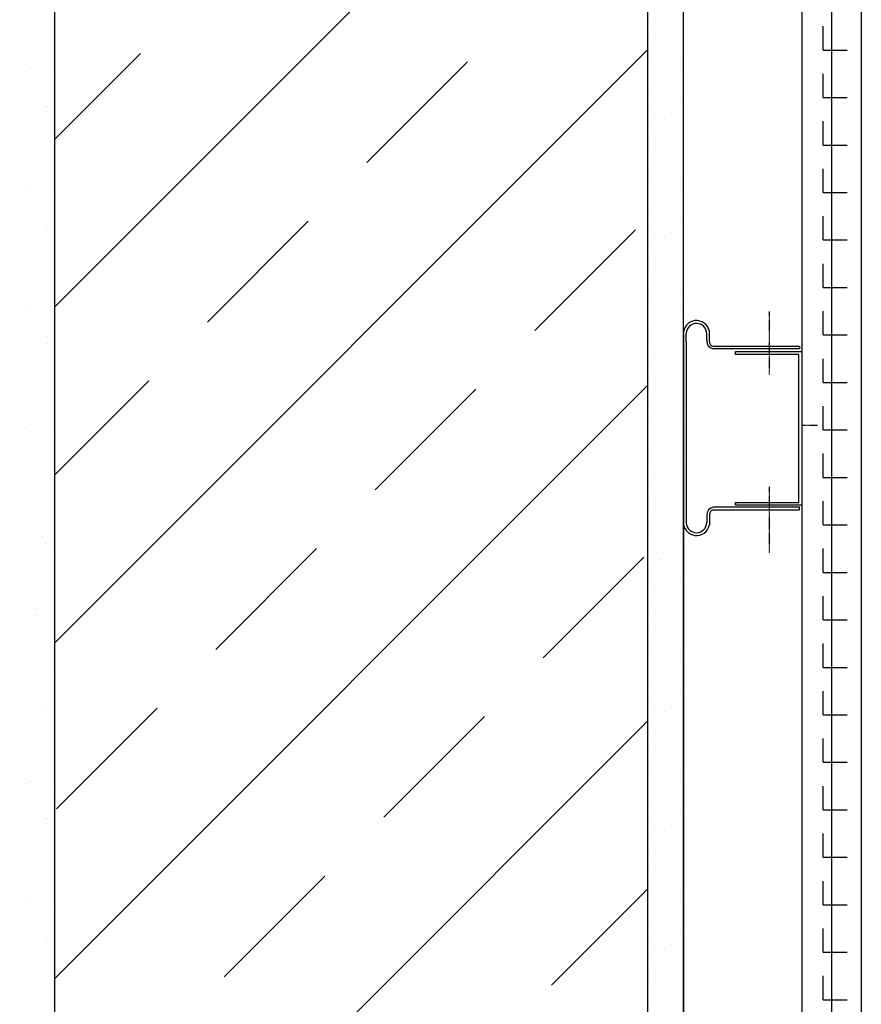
# Model space of a CAD drawing. Header units: millimetres. Extents: x -4577 to 1032787, y -66234 to 201209.
# Tile 72 of 256: x 3107 to 3462, y -8684 to -8269. Entities that reach past the tile are written whole.
import ezdxf

# ---------------------------------------------------------------- set-up
doc = ezdxf.new("R2010")
doc.units = ezdxf.units.MM
doc.linetypes.add('510_5_2OG_ELT_1004$0$11-07-22_DS_2OG$0$AUSGEZOGEN', pattern=[0])
doc.linetypes.add('510_5_2OG_ELT_1004$0$11-07-22_DS_2OG$0$MITTE2_S7', pattern=[0.225, 0.125, -0.05, 0, -0.05])
doc.layers.add('510_5_2OG_ELT_1004$0$11-07-22_DS_2OG$0$Nichttragende_Bauteile', color=8, linetype='510_5_2OG_ELT_1004$0$11-07-22_DS_2OG$0$AUSGEZOGEN')
doc.layers.add('510_5_2OG_ELT_1004$0$11-07-22_DS_2OG$0$Tragende_Bauteile', color=8, linetype='510_5_2OG_ELT_1004$0$11-07-22_DS_2OG$0$AUSGEZOGEN')
pattern_1 = [(0, (1905.797, -66881.692), (20, 20), [10, -10]), (90, (1905.797, -66881.692), (20, 20), [10, -10])]

# ---------------------------------------------------------------- blocks, each defined once
blk = doc.blocks.new('510_5_2OG_ELT_1004$0$11-07-22_DS_2OG$0$MUSTER_0')
at = {"layer": '510_5_2OG_ELT_1004$0$11-07-22_DS_2OG$0$Nichttragende_Bauteile', "color": 7, "linetype": '510_5_2OG_ELT_1004$0$11-07-22_DS_2OG$0$AUSGEZOGEN', "lineweight": 18}
for p, q in [((1.21205, 58.62155), (1.21205, 58.62155)), ((1.21835, 58.62185), (1.21835, 58.62185)), ((1.22295, 58.6217), (1.22295, 58.6217)), ((1.4787, 58.62205), (1.4787, 58.62205)), ((1.4826, 58.62175), (1.4826, 58.62175)), ((1.2114, 58.617), (1.2114, 58.617)), ((1.21465, 58.6172), (1.21465, 58.6172)), ((1.22115, 58.6172), (1.22115, 58.6172)), ((1.2255, 58.6172), (1.2255, 58.6172)), ((1.4794, 58.61715), (1.4794, 58.61715)), ((1.48435, 58.61715), (1.48435, 58.61715)), ((1.491, 58.6178), (1.491, 58.6178)), ((1.21465, 58.61225), (1.21465, 58.61225)), ((1.22275, 58.613), (1.22275, 58.613)), ((1.48115, 58.61295), (1.48115, 58.61295)), ((1.48785, 58.61535), (1.48785, 58.61535)), ((1.2116, 58.60795), (1.2116, 58.60795)), ((1.2168, 58.60895), (1.2168, 58.60895)), ((1.47685, 58.6094), (1.47685, 58.6094)), ((1.48845, 58.61095), (1.48845, 58.61095)), ((1.2123, 58.60445), (1.2123, 58.60445)), ((1.2171, 58.6052), (1.2171, 58.6052)), ((1.221, 58.60505), (1.221, 58.60505)), ((1.4776, 58.6059), (1.4776, 58.6059)), ((1.48225, 58.60715), (1.48225, 58.60715)), ((1.4897, 58.6066), (1.4897, 58.6066)), ((1.21405, 58.60105), (1.21405, 58.60105)), ((1.21615, 58.60215), (1.21615, 58.60215)), ((1.2222, 58.60215), (1.2222, 58.60215)), ((1.4834, 58.60345), (1.4834, 58.60345)), ((1.48965, 58.6031), (1.48965, 58.6031)), ((1.2138, 58.59645), (1.2138, 58.59645)), ((1.2184, 58.5968), (1.2184, 58.5968)), ((1.22455, 58.59795), (1.22455, 58.59795)), ((1.48145, 58.59545), (1.48145, 58.59545)), ((1.48285, 58.59825), (1.48285, 58.59825)), ((1.4858, 58.5985), (1.4858, 58.5985)), ((1.21725, 58.5918), (1.21725, 58.5918)), ((1.2223, 58.5947), (1.2223, 58.5947)), ((1.47735, 58.59175), (1.47735, 58.59175)), ((1.48385, 58.59195), (1.48385, 58.59195)), ((1.48825, 58.594), (1.48825, 58.594)), ((1.2119, 58.58995), (1.2119, 58.58995)), ((1.223, 58.5896), (1.223, 58.5896)), ((1.4874, 58.58715), (1.4874, 58.58715)), ((1.48995, 58.5884), (1.48995, 58.5884)), ((1.21325, 58.5851), (1.21325, 58.5851)), ((1.2179, 58.587), (1.2179, 58.587)), ((1.2225, 58.5863), (1.2225, 58.5863)), ((1.2225, 58.5842), (1.2225, 58.5842)), ((1.47775, 58.5866), (1.47775, 58.5866)), ((1.4814, 58.5864), (1.4814, 58.5864)), ((1.48585, 58.5832), (1.48585, 58.5832)), ((1.2131, 58.58185), (1.2131, 58.58185)), ((1.21695, 58.57935), (1.21695, 58.57935)), ((1.22155, 58.58155), (1.22155, 58.58155)), ((1.4784, 58.58225), (1.4784, 58.58225)), ((1.48315, 58.58155), (1.48315, 58.58155)), ((1.21255, 58.57665), (1.21255, 58.57665)), ((1.21785, 58.5747), (1.21785, 58.5747)), ((1.2213, 58.5779), (1.2213, 58.5779)), ((1.4773, 58.5774), (1.4773, 58.5774)), ((1.4827, 58.57755), (1.4827, 58.57755)), ((1.4889, 58.57795), (1.4889, 58.57795)), ((1.21205, 58.57155), (1.21205, 58.57155)), ((1.21835, 58.57185), (1.21835, 58.57185)), ((1.22295, 58.5717), (1.22295, 58.5717)), ((1.4787, 58.57205), (1.4787, 58.57205)), ((1.4826, 58.57175), (1.4826, 58.57175)), ((1.48755, 58.5736), (1.48755, 58.5736)), ((1.2114, 58.567), (1.2114, 58.567)), ((1.21465, 58.5672), (1.21465, 58.5672)), ((1.22115, 58.5672), (1.22115, 58.5672)), ((1.2255, 58.5672), (1.2255, 58.5672)), ((1.4794, 58.56715), (1.4794, 58.56715)), ((1.48435, 58.56715), (1.48435, 58.56715)), ((1.491, 58.5678), (1.491, 58.5678)), ((1.21465, 58.56225), (1.21465, 58.56225)), ((1.22275, 58.563), (1.22275, 58.563)), ((1.48115, 58.56295), (1.48115, 58.56295)), ((1.48785, 58.56535), (1.48785, 58.56535)), ((1.2168, 58.55895), (1.2168, 58.55895)), ((1.47685, 58.5594), (1.47685, 58.5594)), ((1.48845, 58.56095), (1.48845, 58.56095)), ((1.2116, 58.55795), (1.2116, 58.55795)), ((1.2123, 58.55445), (1.2123, 58.55445)), ((1.2171, 58.5552), (1.2171, 58.5552)), ((1.221, 58.55505), (1.221, 58.55505)), ((1.4776, 58.5559), (1.4776, 58.5559)), ((1.48225, 58.55715), (1.48225, 58.55715)), ((1.4897, 58.5566), (1.4897, 58.5566)), ((1.21405, 58.55105), (1.21405, 58.55105)), ((1.21615, 58.55215), (1.21615, 58.55215)), ((1.2222, 58.55215), (1.2222, 58.55215)), ((1.4834, 58.55345), (1.4834, 58.55345)), ((1.48965, 58.5531), (1.48965, 58.5531)), ((1.2138, 58.54645), (1.2138, 58.54645)), ((1.2184, 58.5468), (1.2184, 58.5468)), ((1.22455, 58.54795), (1.22455, 58.54795)), ((1.48285, 58.54825), (1.48285, 58.54825)), ((1.4858, 58.5485), (1.4858, 58.5485)), ((1.21725, 58.5418), (1.21725, 58.5418)), ((1.2223, 58.5447), (1.2223, 58.5447)), ((1.47735, 58.54175), (1.47735, 58.54175)), ((1.48145, 58.54545), (1.48145, 58.54545)), ((1.48385, 58.54195), (1.48385, 58.54195)), ((1.48825, 58.544), (1.48825, 58.544)), ((1.2119, 58.53995), (1.2119, 58.53995)), ((1.223, 58.5396), (1.223, 58.5396)), ((1.48995, 58.5384), (1.48995, 58.5384)), ((1.21325, 58.5351), (1.21325, 58.5351)), ((1.2179, 58.537), (1.2179, 58.537)), ((1.2225, 58.5363), (1.2225, 58.5363)), ((1.2225, 58.5342), (1.2225, 58.5342)), ((1.47775, 58.5366), (1.47775, 58.5366)), ((1.4814, 58.5364), (1.4814, 58.5364)), ((1.48585, 58.5332), (1.48585, 58.5332)), ((1.4874, 58.53715), (1.4874, 58.53715)), ((1.2131, 58.53185), (1.2131, 58.53185)), ((1.21695, 58.52935), (1.21695, 58.52935)), ((1.22155, 58.53155), (1.22155, 58.53155)), ((1.4784, 58.53225), (1.4784, 58.53225)), ((1.48315, 58.53155), (1.48315, 58.53155)), ((1.21255, 58.52665), (1.21255, 58.52665)), ((1.2213, 58.5279), (1.2213, 58.5279)), ((1.4773, 58.5274), (1.4773, 58.5274)), ((1.4827, 58.52755), (1.4827, 58.52755)), ((1.4889, 58.52795), (1.4889, 58.52795)), ((1.21205, 58.52155), (1.21205, 58.52155)), ((1.21785, 58.5247), (1.21785, 58.5247)), ((1.21835, 58.52185), (1.21835, 58.52185)), ((1.22295, 58.5217), (1.22295, 58.5217)), ((1.4787, 58.52205), (1.4787, 58.52205)), ((1.4826, 58.52175), (1.4826, 58.52175)), ((1.48755, 58.5236), (1.48755, 58.5236)), ((1.2114, 58.517), (1.2114, 58.517)), ((1.21465, 58.5172), (1.21465, 58.5172)), ((1.22115, 58.5172), (1.22115, 58.5172)), ((1.2255, 58.5172), (1.2255, 58.5172)), ((1.4794, 58.51715), (1.4794, 58.51715)), ((1.48435, 58.51715), (1.48435, 58.51715)), ((1.491, 58.5178), (1.491, 58.5178)), ((1.22275, 58.513), (1.22275, 58.513)), ((1.48115, 58.51295), (1.48115, 58.51295)), ((1.48785, 58.51535), (1.48785, 58.51535)), ((1.21465, 58.51225), (1.21465, 58.51225)), ((1.2168, 58.50895), (1.2168, 58.50895)), ((1.47685, 58.5094), (1.47685, 58.5094)), ((1.48845, 58.51095), (1.48845, 58.51095)), ((1.2116, 58.50795), (1.2116, 58.50795)), ((1.2123, 58.50445), (1.2123, 58.50445)), ((1.2171, 58.5052), (1.2171, 58.5052)), ((1.221, 58.50505), (1.221, 58.50505)), ((1.4776, 58.5059), (1.4776, 58.5059)), ((1.48225, 58.50715), (1.48225, 58.50715)), ((1.4897, 58.5066), (1.4897, 58.5066)), ((1.21405, 58.50105), (1.21405, 58.50105)), ((1.21615, 58.50215), (1.21615, 58.50215)), ((1.2222, 58.50215), (1.2222, 58.50215)), ((1.4834, 58.50345), (1.4834, 58.50345)), ((1.48965, 58.5031), (1.48965, 58.5031)), ((1.2138, 58.49645), (1.2138, 58.49645)), ((1.2184, 58.4968), (1.2184, 58.4968)), ((1.22455, 58.49795), (1.22455, 58.49795)), ((1.48285, 58.49825), (1.48285, 58.49825)), ((1.4858, 58.4985), (1.4858, 58.4985)), ((1.21725, 58.4918), (1.21725, 58.4918)), ((1.2223, 58.4947), (1.2223, 58.4947)), ((1.47735, 58.49175), (1.47735, 58.49175)), ((1.48145, 58.49545), (1.48145, 58.49545)), ((1.48385, 58.49195), (1.48385, 58.49195)), ((1.48825, 58.494), (1.48825, 58.494)), ((1.2119, 58.48995), (1.2119, 58.48995)), ((1.223, 58.4896), (1.223, 58.4896)), ((1.48995, 58.4884), (1.48995, 58.4884)), ((1.21325, 58.4851), (1.21325, 58.4851)), ((1.2179, 58.487), (1.2179, 58.487)), ((1.2225, 58.4863), (1.2225, 58.4863)), ((1.2225, 58.4842), (1.2225, 58.4842)), ((1.47775, 58.4866), (1.47775, 58.4866)), ((1.4814, 58.4864), (1.4814, 58.4864)), ((1.4874, 58.48715), (1.4874, 58.48715)), ((1.2131, 58.48185), (1.2131, 58.48185)), ((1.21695, 58.47935), (1.21695, 58.47935)), ((1.22155, 58.48155), (1.22155, 58.48155)), ((1.4784, 58.48225), (1.4784, 58.48225)), ((1.48315, 58.48155), (1.48315, 58.48155)), ((1.48585, 58.4832), (1.48585, 58.4832)), ((1.21255, 58.47665), (1.21255, 58.47665)), ((1.2213, 58.4779), (1.2213, 58.4779)), ((1.4773, 58.4774), (1.4773, 58.4774)), ((1.4827, 58.47755), (1.4827, 58.47755)), ((1.4889, 58.47795), (1.4889, 58.47795)), ((1.21205, 58.47155), (1.21205, 58.47155)), ((1.21785, 58.4747), (1.21785, 58.4747)), ((1.21835, 58.47185), (1.21835, 58.47185)), ((1.22295, 58.4717), (1.22295, 58.4717)), ((1.4787, 58.47205), (1.4787, 58.47205)), ((1.4826, 58.47175), (1.4826, 58.47175)), ((1.48755, 58.4736), (1.48755, 58.4736)), ((1.2114, 58.467), (1.2114, 58.467)), ((1.21465, 58.4672), (1.21465, 58.4672)), ((1.22115, 58.4672), (1.22115, 58.4672)), ((1.2255, 58.4672), (1.2255, 58.4672)), ((1.4794, 58.46715), (1.4794, 58.46715)), ((1.48435, 58.46715), (1.48435, 58.46715)), ((1.491, 58.4678), (1.491, 58.4678)), ((1.22275, 58.463), (1.22275, 58.463)), ((1.48115, 58.46295), (1.48115, 58.46295)), ((1.48785, 58.46535), (1.48785, 58.46535)), ((1.21465, 58.46225), (1.21465, 58.46225)), ((1.2168, 58.45895), (1.2168, 58.45895)), ((1.47685, 58.4594), (1.47685, 58.4594)), ((1.48845, 58.46095), (1.48845, 58.46095)), ((1.2116, 58.45795), (1.2116, 58.45795)), ((1.2123, 58.45445), (1.2123, 58.45445)), ((1.2171, 58.4552), (1.2171, 58.4552)), ((1.221, 58.45505), (1.221, 58.45505)), ((1.4776, 58.4559), (1.4776, 58.4559)), ((1.48225, 58.45715), (1.48225, 58.45715)), ((1.4897, 58.4566), (1.4897, 58.4566)), ((1.21405, 58.45105), (1.21405, 58.45105)), ((1.21615, 58.45215), (1.21615, 58.45215)), ((1.2222, 58.45215), (1.2222, 58.45215)), ((1.4834, 58.45345), (1.4834, 58.45345)), ((1.48965, 58.4531), (1.48965, 58.4531)), ((1.2138, 58.44645), (1.2138, 58.44645)), ((1.2184, 58.4468), (1.2184, 58.4468)), ((1.22455, 58.44795), (1.22455, 58.44795)), ((1.48285, 58.44825), (1.48285, 58.44825)), ((1.4858, 58.4485), (1.4858, 58.4485)), ((1.2223, 58.4447), (1.2223, 58.4447)), ((1.48145, 58.44545), (1.48145, 58.44545)), ((1.48385, 58.44195), (1.48385, 58.44195)), ((1.48825, 58.444), (1.48825, 58.444)), ((1.2119, 58.43995), (1.2119, 58.43995)), ((1.21725, 58.4418), (1.21725, 58.4418)), ((1.223, 58.4396), (1.223, 58.4396)), ((1.47735, 58.44175), (1.47735, 58.44175)), ((1.48995, 58.4384), (1.48995, 58.4384)), ((1.21325, 58.4351), (1.21325, 58.4351)), ((1.2179, 58.437), (1.2179, 58.437)), ((1.2225, 58.4363), (1.2225, 58.4363)), ((1.2225, 58.4342), (1.2225, 58.4342)), ((1.47775, 58.4366), (1.47775, 58.4366)), ((1.4814, 58.4364), (1.4814, 58.4364)), ((1.4874, 58.43715), (1.4874, 58.43715)), ((1.2131, 58.43185), (1.2131, 58.43185)), ((1.22155, 58.43155), (1.22155, 58.43155)), ((1.4784, 58.43225), (1.4784, 58.43225)), ((1.48315, 58.43155), (1.48315, 58.43155)), ((1.48585, 58.4332), (1.48585, 58.4332)), ((1.21255, 58.42665), (1.21255, 58.42665)), ((1.21695, 58.42935), (1.21695, 58.42935)), ((1.2213, 58.4279), (1.2213, 58.4279)), ((1.4773, 58.4274), (1.4773, 58.4274)), ((1.4827, 58.42755), (1.4827, 58.42755)), ((1.4889, 58.42795), (1.4889, 58.42795)), ((1.21205, 58.42155), (1.21205, 58.42155)), ((1.21785, 58.4247), (1.21785, 58.4247)), ((1.21835, 58.42185), (1.21835, 58.42185)), ((1.22295, 58.4217), (1.22295, 58.4217)), ((1.4787, 58.42205), (1.4787, 58.42205)), ((1.4826, 58.42175), (1.4826, 58.42175)), ((1.48755, 58.4236), (1.48755, 58.4236)), ((1.21465, 58.4172), (1.21465, 58.4172)), ((1.22115, 58.4172), (1.22115, 58.4172)), ((1.2255, 58.4172), (1.2255, 58.4172)), ((1.4794, 58.41715), (1.4794, 58.41715)), ((1.48435, 58.41715), (1.48435, 58.41715)), ((1.491, 58.4178), (1.491, 58.4178)), ((1.2114, 58.417), (1.2114, 58.417)), ((1.22275, 58.413), (1.22275, 58.413)), ((1.48115, 58.41295), (1.48115, 58.41295)), ((1.48785, 58.41535), (1.48785, 58.41535)), ((1.21465, 58.41225), (1.21465, 58.41225)), ((1.2168, 58.40895), (1.2168, 58.40895)), ((1.47685, 58.4094), (1.47685, 58.4094)), ((1.48845, 58.41095), (1.48845, 58.41095)), ((1.2116, 58.40795), (1.2116, 58.40795)), ((1.2171, 58.4052), (1.2171, 58.4052)), ((1.221, 58.40505), (1.221, 58.40505)), ((1.4776, 58.4059), (1.4776, 58.4059)), ((1.48225, 58.40715), (1.48225, 58.40715)), ((1.4897, 58.4066), (1.4897, 58.4066)), ((1.2123, 58.40445), (1.2123, 58.40445)), ((1.21405, 58.40105), (1.21405, 58.40105)), ((1.21615, 58.40215), (1.21615, 58.40215)), ((1.2222, 58.40215), (1.2222, 58.40215)), ((1.4834, 58.40345), (1.4834, 58.40345)), ((1.48965, 58.4031), (1.48965, 58.4031)), ((1.2138, 58.39645), (1.2138, 58.39645)), ((1.2184, 58.3968), (1.2184, 58.3968)), ((1.22455, 58.39795), (1.22455, 58.39795)), ((1.48285, 58.39825), (1.48285, 58.39825)), ((1.4858, 58.3985), (1.4858, 58.3985)), ((1.2223, 58.3947), (1.2223, 58.3947)), ((1.48145, 58.39545), (1.48145, 58.39545)), ((1.48825, 58.394), (1.48825, 58.394)), ((1.2119, 58.38995), (1.2119, 58.38995)), ((1.21725, 58.3918), (1.21725, 58.3918)), ((1.223, 58.3896), (1.223, 58.3896)), ((1.47735, 58.39175), (1.47735, 58.39175)), ((1.48385, 58.39195), (1.48385, 58.39195)), ((1.48995, 58.3884), (1.48995, 58.3884)), ((1.21325, 58.3851), (1.21325, 58.3851)), ((1.2179, 58.387), (1.2179, 58.387)), ((1.2225, 58.3863), (1.2225, 58.3863)), ((1.2225, 58.3842), (1.2225, 58.3842)), ((1.47775, 58.3866), (1.47775, 58.3866)), ((1.4814, 58.3864), (1.4814, 58.3864)), ((1.4874, 58.38715), (1.4874, 58.38715)), ((1.2131, 58.38185), (1.2131, 58.38185)), ((1.22155, 58.38155), (1.22155, 58.38155)), ((1.4784, 58.38225), (1.4784, 58.38225)), ((1.48315, 58.38155), (1.48315, 58.38155)), ((1.48585, 58.3832), (1.48585, 58.3832)), ((1.21255, 58.37665), (1.21255, 58.37665)), ((1.21695, 58.37935), (1.21695, 58.37935)), ((1.2213, 58.3779), (1.2213, 58.3779)), ((1.4773, 58.3774), (1.4773, 58.3774)), ((1.4827, 58.37755), (1.4827, 58.37755)), ((1.4889, 58.37795), (1.4889, 58.37795)), ((1.21205, 58.37155), (1.21205, 58.37155)), ((1.21785, 58.3747), (1.21785, 58.3747)), ((1.21835, 58.37185), (1.21835, 58.37185)), ((1.22295, 58.3717), (1.22295, 58.3717)), ((1.4787, 58.37205), (1.4787, 58.37205)), ((1.4826, 58.37175), (1.4826, 58.37175)), ((1.48755, 58.3736), (1.48755, 58.3736)), ((1.491, 58.3678), (1.491, 58.3678)), ((1.2114, 58.367), (1.2114, 58.367)), ((1.21465, 58.3672), (1.21465, 58.3672)), ((1.22115, 58.3672), (1.22115, 58.3672)), ((1.2255, 58.3672), (1.2255, 58.3672)), ((1.4794, 58.36715), (1.4794, 58.36715)), ((1.48435, 58.36715), (1.48435, 58.36715)), ((1.48785, 58.36535), (1.48785, 58.36535)), ((1.21465, 58.36225), (1.21465, 58.36225)), ((1.22275, 58.363), (1.22275, 58.363)), ((1.47685, 58.3594), (1.47685, 58.3594)), ((1.48115, 58.36295), (1.48115, 58.36295)), ((1.48845, 58.36095), (1.48845, 58.36095)), ((1.2116, 58.35795), (1.2116, 58.35795)), ((1.2168, 58.35895), (1.2168, 58.35895)), ((1.2171, 58.3552), (1.2171, 58.3552)), ((1.221, 58.35505), (1.221, 58.35505)), ((1.4776, 58.3559), (1.4776, 58.3559)), ((1.48225, 58.35715), (1.48225, 58.35715)), ((1.4897, 58.3566), (1.4897, 58.3566)), ((1.2123, 58.35445), (1.2123, 58.35445)), ((1.21405, 58.35105), (1.21405, 58.35105)), ((1.21615, 58.35215), (1.21615, 58.35215)), ((1.2222, 58.35215), (1.2222, 58.35215)), ((1.4834, 58.35345), (1.4834, 58.35345)), ((1.48965, 58.3531), (1.48965, 58.3531)), ((1.2184, 58.3468), (1.2184, 58.3468)), ((1.22455, 58.34795), (1.22455, 58.34795)), ((1.48285, 58.34825), (1.48285, 58.34825)), ((1.4858, 58.3485), (1.4858, 58.3485)), ((1.2138, 58.34645), (1.2138, 58.34645)), ((1.2223, 58.3447), (1.2223, 58.3447)), ((1.48145, 58.34545), (1.48145, 58.34545)), ((1.48825, 58.344), (1.48825, 58.344)), ((1.2119, 58.33995), (1.2119, 58.33995)), ((1.21725, 58.3418), (1.21725, 58.3418)), ((1.223, 58.3396), (1.223, 58.3396)), ((1.47735, 58.34175), (1.47735, 58.34175)), ((1.48385, 58.34195), (1.48385, 58.34195)), ((1.48995, 58.3384), (1.48995, 58.3384)), ((1.21325, 58.3351), (1.21325, 58.3351)), ((1.2179, 58.337), (1.2179, 58.337)), ((1.2225, 58.3363), (1.2225, 58.3363)), ((1.2225, 58.3342), (1.2225, 58.3342)), ((1.47775, 58.3366), (1.47775, 58.3366)), ((1.4814, 58.3364), (1.4814, 58.3364)), ((1.4874, 58.33715), (1.4874, 58.33715)), ((1.2131, 58.33185), (1.2131, 58.33185)), ((1.22155, 58.33155), (1.22155, 58.33155)), ((1.4784, 58.33225), (1.4784, 58.33225)), ((1.48315, 58.33155), (1.48315, 58.33155)), ((1.48585, 58.3332), (1.48585, 58.3332)), ((1.21255, 58.32665), (1.21255, 58.32665)), ((1.21695, 58.32935), (1.21695, 58.32935)), ((1.2213, 58.3279), (1.2213, 58.3279)), ((1.4773, 58.3274), (1.4773, 58.3274)), ((1.4827, 58.32755), (1.4827, 58.32755)), ((1.4889, 58.32795), (1.4889, 58.32795)), ((1.21785, 58.3247), (1.21785, 58.3247)), ((1.21835, 58.32185), (1.21835, 58.32185)), ((1.22295, 58.3217), (1.22295, 58.3217)), ((1.4787, 58.32205), (1.4787, 58.32205)), ((1.4826, 58.32175), (1.4826, 58.32175)), ((1.48755, 58.3236), (1.48755, 58.3236)), ((1.21205, 58.32155), (1.21205, 58.32155)), ((1.491, 58.3178), (1.491, 58.3178)), ((1.2114, 58.317), (1.2114, 58.317)), ((1.21465, 58.3172), (1.21465, 58.3172)), ((1.22115, 58.3172), (1.22115, 58.3172)), ((1.2255, 58.3172), (1.2255, 58.3172)), ((1.4794, 58.31715), (1.4794, 58.31715)), ((1.48435, 58.31715), (1.48435, 58.31715)), ((1.48785, 58.31535), (1.48785, 58.31535)), ((1.21465, 58.31225), (1.21465, 58.31225)), ((1.22275, 58.313), (1.22275, 58.313)), ((1.47685, 58.3094), (1.47685, 58.3094)), ((1.48115, 58.31295), (1.48115, 58.31295)), ((1.48845, 58.31095), (1.48845, 58.31095)), ((1.2116, 58.30795), (1.2116, 58.30795)), ((1.2168, 58.30895), (1.2168, 58.30895)), ((1.2171, 58.3052), (1.2171, 58.3052)), ((1.4776, 58.3059), (1.4776, 58.3059)), ((1.48225, 58.30715), (1.48225, 58.30715)), ((1.4897, 58.3066), (1.4897, 58.3066)), ((1.2123, 58.30445), (1.2123, 58.30445)), ((1.21405, 58.30105), (1.21405, 58.30105)), ((1.21615, 58.30215), (1.21615, 58.30215)), ((1.221, 58.30505), (1.221, 58.30505)), ((1.2222, 58.30215), (1.2222, 58.30215)), ((1.4834, 58.30345), (1.4834, 58.30345)), ((1.48965, 58.3031), (1.48965, 58.3031)), ((1.2184, 58.2968), (1.2184, 58.2968)), ((1.22455, 58.29795), (1.22455, 58.29795)), ((1.48285, 58.29825), (1.48285, 58.29825)), ((1.4858, 58.2985), (1.4858, 58.2985)), ((1.2138, 58.29645), (1.2138, 58.29645)), ((1.2223, 58.2947), (1.2223, 58.2947)), ((1.48145, 58.29545), (1.48145, 58.29545)), ((1.48825, 58.294), (1.48825, 58.294)), ((1.2119, 58.28995), (1.2119, 58.28995)), ((1.21725, 58.2918), (1.21725, 58.2918)), ((1.223, 58.2896), (1.223, 58.2896)), ((1.47735, 58.29175), (1.47735, 58.29175)), ((1.48385, 58.29195), (1.48385, 58.29195)), ((1.21325, 58.2851), (1.21325, 58.2851)), ((1.2179, 58.287), (1.2179, 58.287)), ((1.2225, 58.2863), (1.2225, 58.2863)), ((1.47775, 58.2866), (1.47775, 58.2866)), ((1.4814, 58.2864), (1.4814, 58.2864)), ((1.4874, 58.28715), (1.4874, 58.28715)), ((1.48995, 58.2884), (1.48995, 58.2884)), ((1.2131, 58.28185), (1.2131, 58.28185)), ((1.22155, 58.28155), (1.22155, 58.28155)), ((1.2225, 58.2842), (1.2225, 58.2842)), ((1.4784, 58.28225), (1.4784, 58.28225)), ((1.48315, 58.28155), (1.48315, 58.28155)), ((1.48585, 58.2832), (1.48585, 58.2832)), ((1.21255, 58.27665), (1.21255, 58.27665)), ((1.21695, 58.27935), (1.21695, 58.27935)), ((1.2213, 58.2779), (1.2213, 58.2779)), ((1.4773, 58.2774), (1.4773, 58.2774)), ((1.4827, 58.27755), (1.4827, 58.27755)), ((1.4889, 58.27795), (1.4889, 58.27795)), ((1.21785, 58.2747), (1.21785, 58.2747)), ((1.4787, 58.27205), (1.4787, 58.27205)), ((1.48755, 58.2736), (1.48755, 58.2736)), ((1.21205, 58.27155), (1.21205, 58.27155)), ((1.21835, 58.27185), (1.21835, 58.27185)), ((1.22295, 58.2717), (1.22295, 58.2717)), ((1.4826, 58.27175), (1.4826, 58.27175)), ((1.491, 58.2678), (1.491, 58.2678)), ((1.2114, 58.267), (1.2114, 58.267)), ((1.21465, 58.2672), (1.21465, 58.2672)), ((1.22115, 58.2672), (1.22115, 58.2672)), ((1.2255, 58.2672), (1.2255, 58.2672)), ((1.4794, 58.26715), (1.4794, 58.26715)), ((1.48435, 58.26715), (1.48435, 58.26715)), ((1.48785, 58.26535), (1.48785, 58.26535)), ((1.21465, 58.26225), (1.21465, 58.26225)), ((1.22275, 58.263), (1.22275, 58.263)), ((1.48115, 58.26295), (1.48115, 58.26295)), ((1.48845, 58.26095), (1.48845, 58.26095)), ((1.2116, 58.25795), (1.2116, 58.25795)), ((1.2168, 58.25895), (1.2168, 58.25895)), ((1.47685, 58.2594), (1.47685, 58.2594)), ((1.4776, 58.2559), (1.4776, 58.2559)), ((1.48225, 58.25715), (1.48225, 58.25715)), ((1.4897, 58.2566), (1.4897, 58.2566)), ((1.2123, 58.25445), (1.2123, 58.25445)), ((1.21615, 58.25215), (1.21615, 58.25215)), ((1.2171, 58.2552), (1.2171, 58.2552)), ((1.221, 58.25505), (1.221, 58.25505)), ((1.2222, 58.25215), (1.2222, 58.25215)), ((1.4834, 58.25345), (1.4834, 58.25345)), ((1.48965, 58.2531), (1.48965, 58.2531)), ((1.21405, 58.25105), (1.21405, 58.25105)), ((1.22455, 58.24795), (1.22455, 58.24795)), ((1.48285, 58.24825), (1.48285, 58.24825)), ((1.4858, 58.2485), (1.4858, 58.2485)), ((1.2138, 58.24645), (1.2138, 58.24645)), ((1.2184, 58.2468), (1.2184, 58.2468)), ((1.2223, 58.2447), (1.2223, 58.2447)), ((1.48145, 58.24545), (1.48145, 58.24545)), ((1.48825, 58.244), (1.48825, 58.244)), ((1.2119, 58.23995), (1.2119, 58.23995)), ((1.21725, 58.2418), (1.21725, 58.2418)), ((1.223, 58.2396), (1.223, 58.2396)), ((1.47735, 58.24175), (1.47735, 58.24175)), ((1.48385, 58.24195), (1.48385, 58.24195)), ((1.21325, 58.2351), (1.21325, 58.2351)), ((1.2179, 58.237), (1.2179, 58.237)), ((1.2225, 58.2363), (1.2225, 58.2363)), ((1.47775, 58.2366), (1.47775, 58.2366)), ((1.4814, 58.2364), (1.4814, 58.2364)), ((1.4874, 58.23715), (1.4874, 58.23715)), ((1.48995, 58.2384), (1.48995, 58.2384)), ((1.2131, 58.23185), (1.2131, 58.23185)), ((1.22155, 58.23155), (1.22155, 58.23155)), ((1.2225, 58.2342), (1.2225, 58.2342)), ((1.4784, 58.23225), (1.4784, 58.23225)), ((1.48315, 58.23155), (1.48315, 58.23155)), ((1.48585, 58.2332), (1.48585, 58.2332)), ((1.21255, 58.22665), (1.21255, 58.22665)), ((1.21695, 58.22935), (1.21695, 58.22935)), ((1.2213, 58.2279), (1.2213, 58.2279)), ((1.4773, 58.2274), (1.4773, 58.2274)), ((1.4827, 58.22755), (1.4827, 58.22755)), ((1.4889, 58.22795), (1.4889, 58.22795)), ((1.21785, 58.2247), (1.21785, 58.2247)), ((1.48755, 58.2236), (1.48755, 58.2236)), ((1.21205, 58.22155), (1.21205, 58.22155)), ((1.21835, 58.22185), (1.21835, 58.22185)), ((1.22295, 58.2217), (1.22295, 58.2217)), ((1.4787, 58.22205), (1.4787, 58.22205)), ((1.4826, 58.22175), (1.4826, 58.22175)), ((1.2114, 58.217), (1.2114, 58.217)), ((1.21465, 58.2172), (1.21465, 58.2172)), ((1.22115, 58.2172), (1.22115, 58.2172)), ((1.2255, 58.2172), (1.2255, 58.2172)), ((1.4794, 58.21715), (1.4794, 58.21715)), ((1.48435, 58.21715), (1.48435, 58.21715)), ((1.48785, 58.21535), (1.48785, 58.21535)), ((1.491, 58.2178), (1.491, 58.2178)), ((1.21465, 58.21225), (1.21465, 58.21225)), ((1.22275, 58.213), (1.22275, 58.213)), ((1.48115, 58.21295), (1.48115, 58.21295)), ((1.48845, 58.21095), (1.48845, 58.21095)), ((1.2168, 58.20895), (1.2168, 58.20895)), ((1.47685, 58.2094), (1.47685, 58.2094))]:
    blk.add_line(p, q, dxfattribs=at)
blk = doc.blocks.new('510_5_2OG_ELT_1004')
at = {"layer": '510_5_2OG_ELT_1004$0$11-07-22_DS_2OG$0$Nichttragende_Bauteile', "linetype": 'Continuous'}
h = blk.add_hatch(dxfattribs=at)
h.set_pattern_fill('MUSTER_NA', color=256, scale=10, style=0, pattern_type=2)
h.set_pattern_definition(pattern_1)
h.paths.add_polyline_path([(3436.83, -7975.81), (3436.83, -8869.06), (3449.33, -8869.06), (3449.33, -7975.81)], flags=0)
h = blk.add_hatch(dxfattribs=at)
h.set_pattern_fill('MUSTER_NA', color=256, scale=10, style=0, pattern_type=2)
h.set_pattern_definition(pattern_1)
h.paths.add_polyline_path([(3461.83, -8869.06), (3461.83, -7975.81), (3449.33, -7975.81), (3449.33, -8869.06)], flags=0)
at = {"layer": '510_5_2OG_ELT_1004$0$11-07-22_DS_2OG$0$Tragende_Bauteile', "linetype": 'Continuous'}
h = blk.add_hatch(dxfattribs=at)
h.set_pattern_fill('SCHRAFFUR_16', color=256, scale=1000, style=0, pattern_type=2)
h.set_pattern_definition([(45, (1895.8, -66891.69), (-70.71068, 70.71068), []), (45, (1860.44, -66856.34), (-70.71068, 70.71068), [60, -35])])
h.paths.add_polyline_path([(3371.83, -9384.06), (3371.83, -4084.06), (3121.83, -4084.06), (3121.83, -9384.06)], flags=0)
at = {"layer": '510_5_2OG_ELT_1004$0$11-07-22_DS_2OG$0$Nichttragende_Bauteile', "linetype": '510_5_2OG_ELT_1004$0$11-07-22_DS_2OG$0$AUSGEZOGEN'}
for p, q in [((3386.85, -4069.06), (3386.83, -9369.06)), ((3461.83, -7584.06), (3461.83, -8869.06)), ((3386.83, -7975.81), (3386.84, -8753.19)), ((3386.83, -7975.81), (3386.84, -8683.37)), ((3436.83, -7975.81), (3436.83, -8869.06)), ((3449.33, -7975.81), (3449.33, -8869.06)), ((3386.84, -8401.34), (3386.84, -8480.92)), ((3387.98, -8404.47), (3387.98, -8400.96)), ((3387.98, -8400.96), (3388.08, -8400.96)), ((3396.77, -8401.13), (3396.71, -8401.13)), ((3396.77, -8404.16), (3396.77, -8401.13)), ((3397.81, -8404.5), (3397.81, -8400.05)), ((3387.98, -8404.47), (3387.98, -8480.7)), ((3399.47, -8406.41), (3435.75, -8406.41)), ((3435.75, -8407.47), (3399.51, -8407.47)), ((3408.86, -8409.89), (3408.86, -8408.57)), ((3408.86, -8408.57), (3436.83, -8408.57)), ((3409.89, -8409.89), (3408.86, -8409.89)), ((3435.51, -8409.89), (3409.89, -8409.89)), ((3435.51, -8472.19), (3435.51, -8409.89)), ((3435.75, -8406.41), (3435.75, -8407.47)), ((3436.83, -8408.57), (3436.83, -8473.11)), ((3408.86, -8472.19), (3408.86, -8473.11)), ((3408.86, -8473.11), (3408.86, -8472.19)), ((3408.86, -8472.19), (3435.51, -8472.19)), ((3399.47, -8475.27), (3435.75, -8475.27)), ((3435.75, -8474.21), (3399.51, -8474.21)), ((3408.86, -8473.11), (3436.83, -8473.11)), ((3435.75, -8475.27), (3435.75, -8474.21)), ((3387.98, -8477.21), (3387.98, -8480.72)), ((3387.98, -8480.72), (3388.08, -8480.72)), ((3396.77, -8480.55), (3396.71, -8480.55)), ((3396.77, -8477.52), (3396.77, -8480.55)), ((3397.81, -8477.18), (3397.81, -8481.63))]:
    blk.add_line(p, q, dxfattribs=at)
at = {"layer": '510_5_2OG_ELT_1004$0$11-07-22_DS_2OG$0$Nichttragende_Bauteile', "linetype": '510_5_2OG_ELT_1004$0$11-07-22_DS_2OG$0$MITTE2_S7'}
for p, q in [((3423.06, -8391.8), (3423.06, -8418.28)), ((3436.83, -8439.64), (3443.38, -8439.64)), ((3423.06, -8465.65), (3423.06, -8493.51))]:
    blk.add_line(p, q, dxfattribs=at)
at = {"layer": '510_5_2OG_ELT_1004$0$11-07-22_DS_2OG$0$Nichttragende_Bauteile', "linetype": '510_5_2OG_ELT_1004$0$11-07-22_DS_2OG$0$AUSGEZOGEN'}
for centre, radius, start, end in [((3392.37, -8401.1), 5.54, 11.0119, 182.411), ((3392.37, -8401.1), 4.33, 359.6314, 178.0646), ((3399.97, -8404.3), 3.2, 177.5052, 261.7382), ((3399.97, -8404.3), 2.17, 185.1832, 256.6435), ((3399.97, -8477.38), 3.2, 98.2618, 182.4948), ((3399.97, -8477.38), 2.17, 103.3565, 174.8168), ((3392.37, -8480.58), 5.54, 177.589, 348.9881), ((3392.37, -8480.58), 4.33, 181.9354, 0.3686)]:
    blk.add_arc(centre, radius, start, end, dxfattribs=at)
at = {"layer": '510_5_2OG_ELT_1004$0$11-07-22_DS_2OG$0$Tragende_Bauteile', "linetype": '510_5_2OG_ELT_1004$0$11-07-22_DS_2OG$0$AUSGEZOGEN'}
for p, q in [((3121.83, -4084.06), (3121.83, -9384.06)), ((3371.83, -9384.06), (3371.83, -4084.06))]:
    blk.add_line(p, q, dxfattribs=at)
at = {"layer": '510_5_2OG_ELT_1004$0$11-07-22_DS_2OG$0$Nichttragende_Bauteile', "linetype": '510_5_2OG_ELT_1004$0$11-07-22_DS_2OG$0$AUSGEZOGEN', "xscale": 1000, "yscale": 1000, "zscale": 1000}
blk.add_blockref('510_5_2OG_ELT_1004$0$11-07-22_DS_2OG$0$MUSTER_0', (1895.8, -66891.69), dxfattribs=at)

msp = doc.modelspace()

# ---------------------------------------------------------------- block references
msp.add_blockref('510_5_2OG_ELT_1004', (0, -0.05))

doc.saveas('drawing.dxf')
